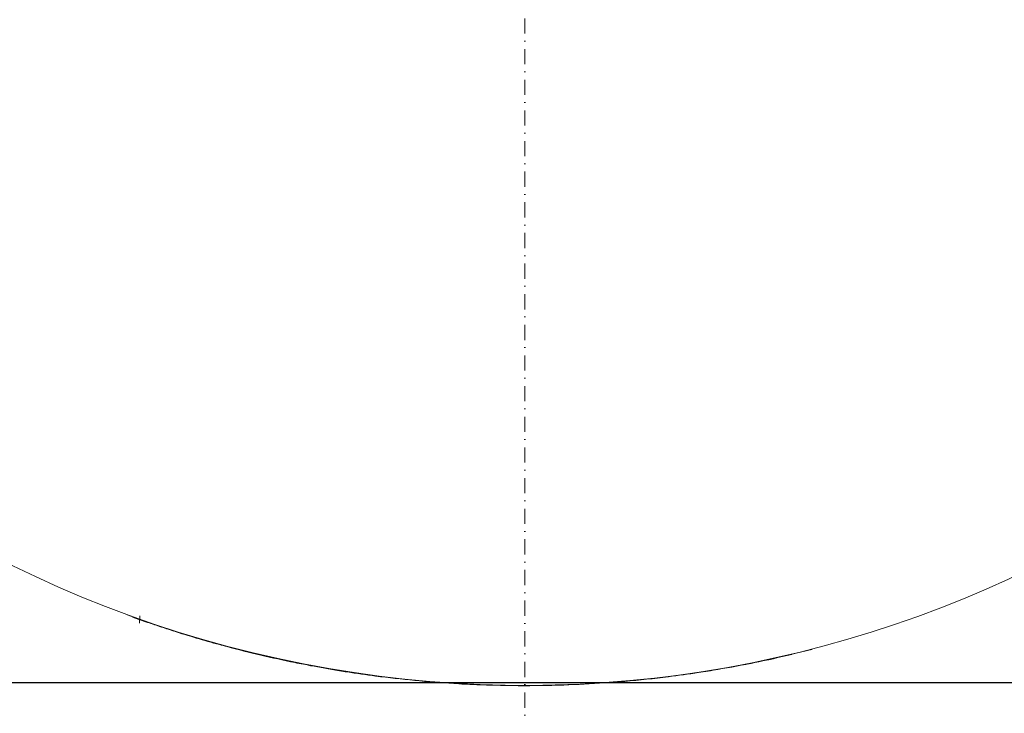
# Model space of a CAD drawing. Header units: millimetres. Extents: x -47038 to 86296, y -75637 to 48966.
# Tile 102 of 174: x -29535 to -29210, y 28530 to 28759. Entities that reach past the tile are written whole.
import ezdxf

# ---------------------------------------------------------------- set-up
doc = ezdxf.new("R2010")
doc.units = ezdxf.units.MM
doc.linetypes.add('DASHDOT', pattern=[1, 0.5, -0.25, 0, -0.25])
doc.layers.add('00 - nowa technologia myjni_Nr_pióra__95', color=7, linetype='Continuous', lineweight=20, true_color=0x7c7c7c)
doc.layers.add('420-K Ściany_Nr_pióra__95', color=7, linetype='Continuous', lineweight=20, true_color=0x7c7c7c)
doc.layers.add('AP_zakres_Oopracowania', color=7, linetype='Continuous', lineweight=5)
doc.layers.add('XREF', color=8, linetype='Continuous', lineweight=9)

# ---------------------------------------------------------------- blocks, each defined once
blk = doc.blocks.new('parter 2025.10.15')
at = {"layer": '00 - nowa technologia myjni_Nr_pióra__95', "color": 8, "linetype": 'DASHDOT', "lineweight": 5}
for p, q in [((909.203, 2397.313), (909.203, 2298.253)), ((896.516, 2311.966), (896.504, 2311.724))]:
    blk.add_line(p, q, dxfattribs=at)
at = {"layer": '00 - nowa technologia myjni_Nr_pióra__95', "color": 8, "linetype": 'Continuous', "lineweight": 5}
for p, q in [((896.089, 2312.011), (896.089, 2312)), ((896.26, 2311.938), (896.259, 2311.933)), ((896.76, 2311.761), (896.76, 2311.756)), ((896.76, 2311.756), (896.768, 2311.754)), ((896.768, 2311.759), (896.768, 2311.754)), ((896.768, 2311.754), (896.788, 2311.746)), ((896.789, 2311.752), (896.788, 2311.746)), ((896.788, 2311.746), (896.816, 2311.737)), ((896.816, 2311.742), (896.816, 2311.737)), ((896.816, 2311.737), (896.851, 2311.725)), ((896.851, 2311.73), (896.851, 2311.725)), ((896.851, 2311.725), (896.871, 2311.718)), ((896.872, 2311.723), (896.871, 2311.718)), ((896.871, 2311.718), (896.915, 2311.703)), ((896.915, 2311.708), (896.915, 2311.703)), ((896.915, 2311.703), (896.994, 2311.676)), ((896.994, 2311.682), (896.994, 2311.676)), ((896.994, 2311.676), (897.049, 2311.658)), ((897.05, 2311.663), (897.049, 2311.658)), ((897.049, 2311.658), (897.105, 2311.639)), ((897.105, 2311.644), (897.105, 2311.639)), ((897.105, 2311.639), (897.16, 2311.621)), ((897.16, 2311.626), (897.16, 2311.621)), ((897.16, 2311.621), (897.22, 2311.601)), ((897.22, 2311.606), (897.22, 2311.601)), ((897.22, 2311.601), (897.278, 2311.582)), ((897.278, 2311.587), (897.278, 2311.582)), ((897.278, 2311.582), (897.333, 2311.563)), ((897.334, 2311.568), (897.333, 2311.563)), ((897.333, 2311.563), (897.391, 2311.544)), ((897.391, 2311.55), (897.391, 2311.544)), ((897.391, 2311.544), (897.444, 2311.527)), ((897.445, 2311.532), (897.444, 2311.527)), ((897.444, 2311.527), (897.539, 2311.497)), ((897.539, 2311.502), (897.539, 2311.497)), ((897.539, 2311.497), (897.618, 2311.471)), ((897.618, 2311.477), (897.618, 2311.471)), ((899.133, 2311.027), (899.133, 2311.022)), ((899.381, 2310.96), (899.381, 2310.955)), ((918.001, 2310.703), (918.001, 2310.697)), ((918.661, 2310.876), (918.66, 2310.865)), ((901.619, 2310.435), (901.619, 2310.43)), ((901.906, 2310.378), (901.906, 2310.373)), ((902.84, 2310.208), (902.84, 2310.203)), ((903.347, 2310.126), (903.346, 2310.121)), ((904.283, 2309.992), (904.282, 2309.987)), ((914.927, 2310.106), (914.927, 2310.1)), ((915.57, 2310.209), (915.569, 2310.204)), ((904.45, 2309.971), (904.45, 2309.966)), ((904.843, 2309.923), (904.843, 2309.918)), ((905.706, 2309.834), (905.705, 2309.829)), ((906.61, 2309.761), (906.609, 2309.756)), ((907.025, 2309.735), (907.025, 2309.73)), ((907.068, 2309.733), (907.068, 2309.728)), ((907.068, 2309.728), (907.084, 2309.727)), ((907.084, 2309.732), (907.084, 2309.727)), ((907.084, 2309.727), (907.096, 2309.726)), ((907.096, 2309.731), (907.096, 2309.726)), ((907.096, 2309.726), (907.107, 2309.726)), ((907.108, 2309.731), (907.107, 2309.726)), ((907.107, 2309.726), (907.126, 2309.725)), ((907.126, 2309.73), (907.126, 2309.725)), ((907.126, 2309.725), (907.131, 2309.724)), ((907.131, 2309.729), (907.131, 2309.724)), ((907.131, 2309.724), (907.14, 2309.724)), ((907.14, 2309.729), (907.14, 2309.724)), ((907.14, 2309.724), (907.157, 2309.723)), ((907.157, 2309.728), (907.157, 2309.723)), ((907.157, 2309.723), (907.178, 2309.722)), ((907.178, 2309.727), (907.178, 2309.722)), ((907.178, 2309.722), (907.206, 2309.72)), ((907.206, 2309.725), (907.206, 2309.72)), ((907.206, 2309.72), (907.241, 2309.719)), ((907.241, 2309.724), (907.241, 2309.719)), ((907.241, 2309.719), (907.262, 2309.718)), ((907.262, 2309.723), (907.262, 2309.718)), ((907.262, 2309.718), (907.306, 2309.715)), ((907.307, 2309.72), (907.306, 2309.715)), ((907.386, 2309.711), (907.306, 2309.715)), ((907.386, 2309.716), (907.386, 2309.711)), ((907.442, 2309.709), (907.386, 2309.711)), ((907.443, 2309.714), (907.442, 2309.709)), ((907.499, 2309.706), (907.442, 2309.709)), ((907.499, 2309.711), (907.499, 2309.706)), ((907.555, 2309.704), (907.499, 2309.706)), ((907.555, 2309.709), (907.555, 2309.704)), ((907.616, 2309.701), (907.555, 2309.704)), ((907.616, 2309.706), (907.616, 2309.701)), ((907.674, 2309.699), (907.616, 2309.701)), ((907.675, 2309.704), (907.674, 2309.699)), ((907.731, 2309.697), (907.674, 2309.699)), ((907.731, 2309.702), (907.731, 2309.697)), ((907.789, 2309.694), (907.731, 2309.697)), ((907.789, 2309.699), (907.789, 2309.694)), ((907.843, 2309.692), (907.789, 2309.694)), ((907.843, 2309.697), (907.843, 2309.692)), ((907.939, 2309.689), (907.843, 2309.692)), ((907.94, 2309.694), (907.939, 2309.689)), ((908.019, 2309.687), (907.939, 2309.689)), ((908.019, 2309.691), (908.019, 2309.687)), ((909.556, 2309.675), (909.556, 2309.67)), ((909.697, 2309.676), (909.697, 2309.671)), ((909.86, 2309.674), (909.697, 2309.671)), ((909.86, 2309.679), (909.86, 2309.674)), ((910.488, 2309.695), (910.487, 2309.69)), ((910.688, 2309.702), (910.688, 2309.697)), ((911.633, 2309.751), (911.633, 2309.746)), ((911.834, 2309.764), (911.834, 2309.759)), ((912.463, 2309.813), (912.463, 2309.808)), ((912.463, 2309.813), (912.463, 2309.808)), ((912.5, 2309.811), (912.463, 2309.808)), ((912.5, 2309.816), (912.5, 2309.811)), ((913.559, 2309.923), (913.559, 2309.918)), ((913.935, 2309.968), (913.935, 2309.963))]:
    blk.add_line(p, q, dxfattribs=at)
for radius, start, end in [(38.1, 175.8592, 334.3715), (38.11, 249.8728, 284.369), (38.115, 250.1486, 250.9469), (38.115, 252.3049, 254.6812), (38.115, 254.6812, 255.0666), (38.115, 255.0666, 258.5231), (38.115, 279.6156, 283.3463), (38.115, 258.5231, 258.9627), (38.115, 258.9627, 260.3901), (38.115, 280.6951, 282.2704), (38.115, 260.3901, 261.1618), (38.115, 261.1618, 262.5832), (38.115, 262.5832, 262.8369), (38.115, 277.1323, 278.6375), (38.115, 278.6375, 279.6156), (38.115, 262.8369, 266.7246), (38.115, 266.7246, 266.8137), (38.115, 268.2204, 270.5315), (38.115, 270.5315, 270.7425), (38.115, 270.9881, 271.9317), (38.115, 271.9317, 273.9586), (38.115, 273.9586, 274.9073), (38.115, 274.9631, 277.1323)]:
    blk.add_arc((909.203, 2347.783), radius, start, end, dxfattribs=at)
at = {"layer": '420-K Ściany_Nr_pióra__95', "color": 8, "linetype": 'Continuous', "lineweight": 5, "flags": 128}
blk.add_lwpolyline([(1066.745, 2309.766), (655.253, 2309.766)], dxfattribs=at)

msp = doc.modelspace()

# ---------------------------------------------------------------- block references
at = {"layer": 'XREF', "xscale": 10, "yscale": 10, "zscale": 10}
msp.add_blockref('parter 2025.10.15', (-38460.61, 5442.28), dxfattribs=at)

# ---------------------------------------------------------------- next in the draw order: hatches: boundary and pattern name
at = {"layer": 'AP_zakres_Oopracowania'}
h = msp.add_hatch(dxfattribs=at)
h.set_pattern_fill('ANSI31', color=256, scale=200, style=0)
h.paths.add_polyline_path([(-27793.16, 32584.78), (-31913.15, 32584.78), (-31913.15, 28539.94), (-27793.16, 28539.94)])
h.paths.add_polyline_path([(-31094.55, 29743.16), (-28160.72, 29743.16), (-28160.72, 30409.09), (-31094.55, 30409.09)], flags=24)

# ---------------------------------------------------------------- next in the draw order: linework, layer by layer
msp.add_lwpolyline([(-31913.15, 32584.78), (-27793.16, 32584.78), (-27793.16, 28539.94), (-31913.15, 28539.94)], close=True)

doc.saveas('drawing.dxf')
